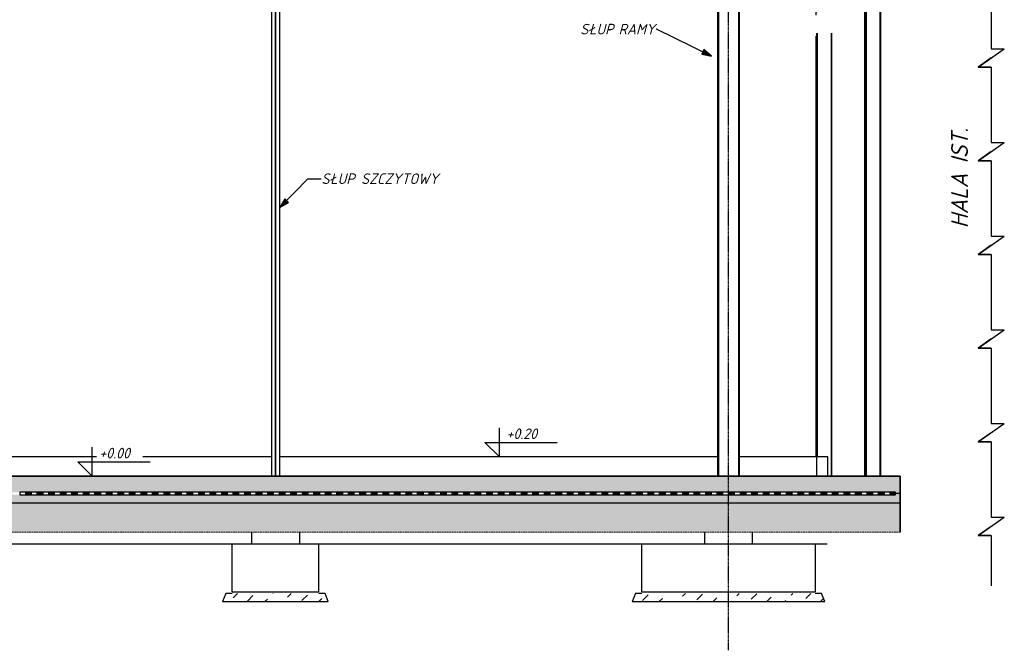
# Model space of a CAD drawing. Header units: millimetres. Extents: x -23034 to 4305, y -2041 to 12509.
# Tile 9 of 10: x -5907 to 4305, y -1805 to 4729. Entities that reach past the tile are written whole.
import ezdxf

# ---------------------------------------------------------------- set-up
doc = ezdxf.new("R2010")
doc.units = ezdxf.units.MM
doc.linetypes.add('Kreska', pattern=[4, 2.5, -1.5])
doc.linetypes.add('Linia osi', pattern=[14, 6, -3, 2, -3])
for name, color, linetype, lineweight in [('A-DETL-GENF', 92, 'Continuous', 25), ('A-FLOR', 192, 'Continuous', 25), ('A-FLOR-MCUT', 51, 'Continuous', 25), ('A-FLOR-OVHD', 1, 'Kreska', 20), ('A-FLOR-PATT', 8, 'Continuous', 35), ('A-WALL', 113, 'Continuous', 25), ('G-ANNO-DIMS', 111, 'Continuous', 20), ('G-ANNO-TEXT', 231, 'Continuous', 20), ('S-COLS', 52, 'Continuous', 25), ('S-FNDN', 32, 'Continuous', 25), ('S-GRID', 1, 'Continuous', 20)]:
    doc.layers.add(name, color=color, linetype=linetype, lineweight=lineweight)
doc.styles.add('GOST Common_I', font='GOST_Common Italic.ttf', dxfattribs={"height": 110})
doc.styles.add('GOST Common_I_1', font='GOST_Common Italic.ttf', dxfattribs={"height": 175})
pattern_1 = [(45, (-3397.42, 5171.7), (-35.921, 149.9703), [80.645, -80.645])]

# ---------------------------------------------------------------- blocks, each defined once
blk = doc.blocks.new('Słup IPE - IPE160-1946322-C')
at = {"layer": 'S-COLS', "lineweight": 20}
for p, q in [((-3257, 0), (-3257, 9363)), ((-3252, 9363), (-3252, 0))]:
    blk.add_line(p, q, dxfattribs=at)
blk = doc.blocks.new('Słup IPE - IPE160-1946388-C')
at = {"layer": 'S-COLS'}
for p, q in [((2856, 6500), (2856, 0)), ((2864, 6500), (2856, 6500)), ((2864, 6500), (2864, 0)), ((2871, 6500), (2864, 6500)), ((2871, 6500), (2871, 0)), ((2876, 6500), (2871, 6500)), ((3003, 6500), (2876, 6500)), ((3013, 6500), (3003, 6500)), ((3015, 6500), (3013, 6500)), ((3015, 6500), (3015, 0)), ((3023, 6500), (3015, 6500)), ((3023, 0), (3023, 6500))]:
    blk.add_line(p, q, dxfattribs=at)
blk = doc.blocks.new('Słup IPE - IPE160-1946387-C')
at = {"layer": 'S-COLS'}
for p, q in [((2350, 7000), (2350, 4778)), ((2357, 7000), (2350, 7000)), ((2357, 7000), (2357, 4808)), ((2365, 7000), (2357, 7000)), ((2365, 7000), (2365, 4838)), ((2370, 7000), (2365, 7000)), ((2497, 7000), (2370, 7000)), ((2507, 7000), (2497, 7000)), ((2509, 7000), (2507, 7000)), ((2509, 7000), (2509, 5408)), ((2517, 7000), (2509, 7000)), ((2517, 5437), (2517, 7000)), ((2350, 4559), (2350, 200)), ((2357, 4590), (2357, 0)), ((2365, 4590), (2365, 200)), ((2509, 4590), (2509, 0)), ((2517, 0), (2517, 4590))]:
    blk.add_line(p, q, dxfattribs=at)
blk = doc.blocks.new('AR Stopa fundam 1 - SF-2-V11-C')
at = {"layer": 'S-FNDN'}
for p, q in [((1195, -580), (1195, -700)), ((1695, -700), (1695, -580)), ((545, -700), (2345, -700)), ((545, -1200), (545, -700)), ((2345, -700), (2345, -1200)), ((545, -1200), (2345, -1200))]:
    blk.add_line(p, q, dxfattribs=at)
blk = doc.blocks.new('AR Stopa fundam 1 - SF-4-1943746-C')
at = {"layer": 'S-FNDN'}
for p, q in [((-13005, -580), (-13005, -700)), ((-12505, -580), (-12505, -700)), ((-13205, -700), (-12305, -700)), ((-13205, -1200), (-13205, -700)), ((-12305, -1200), (-12305, -700)), ((-13205, -1200), (-12305, -1200))]:
    blk.add_line(p, q, dxfattribs=at)
blk = doc.blocks.new('Maskowanie ciągłe - ZigZak-1947365-C')
at = {"layer": 'A-DETL-GENF'}
for p, q in [((4170, 7864), (4170, 7343)), ((4035, 7153), (4305, 7343)), ((4170, 7343), (4305, 7343)), ((4170, 7248), (4035, 7153)), ((4035, 7153), (4170, 7153)), ((4170, 7153), (4035, 7153)), ((4170, 7153), (4170, 6634)), ((4170, 6893), (4170, 6372)), ((4035, 6182), (4305, 6372)), ((4170, 6372), (4305, 6372)), ((4170, 6277), (4035, 6182)), ((4035, 6182), (4170, 6182)), ((4170, 6182), (4035, 6182)), ((4170, 6182), (4170, 5663)), ((4170, 5922), (4170, 5401)), ((4035, 5211), (4305, 5401)), ((4170, 5401), (4305, 5401)), ((4170, 5306), (4035, 5211)), ((4035, 5211), (4170, 5211)), ((4170, 5211), (4035, 5211)), ((4170, 5211), (4170, 4692)), ((4170, 4951), (4170, 4429)), ((4035, 4239), (4305, 4429)), ((4170, 4429), (4305, 4429)), ((4170, 4334), (4035, 4239)), ((4035, 4239), (4170, 4239)), ((4170, 4239), (4035, 4239)), ((4170, 4239), (4170, 3721)), ((4170, 3979), (4170, 3458)), ((4035, 3268), (4305, 3458)), ((4170, 3458), (4305, 3458)), ((4170, 3363), (4035, 3268)), ((4035, 3268), (4170, 3268)), ((4170, 3268), (4035, 3268)), ((4170, 3268), (4170, 2749)), ((4170, 3008), (4170, 2487)), ((4035, 2297), (4305, 2487)), ((4170, 2487), (4305, 2487)), ((4170, 2392), (4035, 2297)), ((4035, 2297), (4170, 2297)), ((4170, 2297), (4035, 2297)), ((4170, 2297), (4170, 1778)), ((4170, 2037), (4170, 1516)), ((4035, 1326), (4305, 1516)), ((4170, 1516), (4305, 1516)), ((4170, 1421), (4035, 1326)), ((4035, 1326), (4170, 1326)), ((4170, 1326), (4035, 1326)), ((4170, 1326), (4170, 807)), ((4170, 1066), (4170, 544)), ((4035, 354), (4305, 544)), ((4170, 544), (4305, 544)), ((4170, 449), (4035, 354)), ((4035, 354), (4170, 354)), ((4170, 354), (4035, 354)), ((4170, 354), (4170, -164)), ((4170, 94), (4170, -427)), ((4035, -617), (4305, -427)), ((4170, -427), (4305, -427)), ((4170, -522), (4035, -617)), ((4035, -617), (4170, -617)), ((4170, -617), (4035, -617)), ((4170, -617), (4170, -1136))]:
    blk.add_line(p, q, dxfattribs=at)
blk = doc.blocks.new('Podbudowa fundamentu - Z odsadzką-V12-C')
at = {"layer": 'A-DETL-GENF', "lineweight": 20}
h = blk.add_hatch(dxfattribs=at)
h.set_pattern_fill('FP_13', color=256, style=0, pattern_type=2)
h.set_pattern_definition(pattern_1)
h.paths.add_polyline_path([(2443, -1300), (2410, -1215), (480, -1215), (446, -1300), (2355, -1300)], flags=0)
at = {"layer": 'A-DETL-GENF'}
for p, q in [((480, -1215), (446, -1300)), ((545, -1215), (480, -1215)), ((2410, -1215), (2345, -1215)), ((2443, -1300), (2410, -1215)), ((446, -1300), (2443, -1300))]:
    blk.add_line(p, q, dxfattribs=at)
blk = doc.blocks.new('Podbudowa fundamentu - Z odsadzką-1949635-C')
at = {"layer": 'A-DETL-GENF', "lineweight": 20}
h = blk.add_hatch(dxfattribs=at)
h.set_pattern_fill('FP_13', color=256, style=0, pattern_type=2)
h.set_pattern_definition(pattern_1)
h.paths.add_polyline_path([(-2804, -1300), (-2706, -1300), (-2739, -1215), (-3769, -1215), (-3803, -1300), (-3704, -1300)], flags=0)
at = {"layer": 'A-DETL-GENF'}
for p, q in [((-3769, -1215), (-3803, -1300)), ((-3704, -1215), (-3769, -1215)), ((-2739, -1215), (-2804, -1215)), ((-2706, -1300), (-2739, -1215)), ((-3803, -1300), (-2706, -1300))]:
    blk.add_line(p, q, dxfattribs=at)
blk = doc.blocks.new('Detal powtarzalny - izolacja 1-1574146-C')
at = {"layer": 'A-DETL-GENF'}
for points in [[(-5788, -193), (-5788, -168), (-5847, -168), (-5847, -193)], [(-5668, -193), (-5668, -168), (-5728, -168), (-5728, -193)], [(-5549, -193), (-5549, -168), (-5608, -168), (-5608, -193)], [(-5489, -193), (-5429, -193), (-5429, -168), (-5489, -168), (-5489, -180)], [(-5369, -193), (-5310, -193), (-5310, -168), (-5369, -168), (-5369, -180)], [(-5250, -193), (-5190, -193), (-5190, -168), (-5250, -168), (-5250, -180)], [(-5130, -193), (-5070, -193), (-5070, -168), (-5130, -168), (-5130, -180)], [(-5010, -193), (-4951, -193), (-4951, -168), (-5010, -168), (-5010, -180)], [(-4891, -193), (-4831, -193), (-4831, -168), (-4891, -168), (-4891, -180)], [(-4771, -193), (-4712, -193), (-4712, -168), (-4771, -168), (-4771, -180)], [(-4652, -193), (-4592, -193), (-4592, -168), (-4652, -168), (-4652, -180)], [(-4473, -193), (-4473, -168), (-4532, -168), (-4532, -193), (-4475, -193)], [(-4353, -193), (-4353, -168), (-4413, -168), (-4413, -193)], [(-4234, -193), (-4234, -168), (-4293, -168), (-4293, -193)], [(-4114, -193), (-4114, -168), (-4174, -168), (-4174, -193)], [(-4054, -193), (-3995, -193), (-3995, -168), (-4054, -168), (-4054, -180)], [(-3935, -193), (-3875, -193), (-3875, -168), (-3935, -168), (-3935, -180)], [(-3815, -193), (-3756, -193), (-3756, -168), (-3815, -168), (-3815, -180)], [(-3696, -193), (-3636, -193), (-3636, -168), (-3696, -168), (-3696, -180)], [(-3576, -193), (-3517, -193), (-3517, -168), (-3576, -168), (-3576, -180)], [(-3457, -193), (-3397, -193), (-3397, -168), (-3457, -168), (-3457, -180)], [(-3337, -193), (-3277, -193), (-3277, -168), (-3337, -168), (-3337, -180)], [(-3217, -193), (-3158, -193), (-3158, -168), (-3217, -168), (-3217, -180)], [(-3098, -193), (-3038, -193), (-3038, -168), (-3098, -168), (-3098, -180)], [(-2978, -193), (-2919, -193), (-2919, -168), (-2978, -168), (-2978, -180)], [(-2799, -193), (-2799, -168), (-2859, -168), (-2859, -193)], [(-2680, -193), (-2680, -168), (-2739, -168), (-2739, -193)], [(-2560, -193), (-2560, -168), (-2620, -168), (-2620, -193)], [(-2500, -193), (-2441, -193), (-2441, -168), (-2500, -168), (-2500, -180)], [(-2381, -193), (-2321, -193), (-2321, -168), (-2381, -168), (-2381, -180)], [(-2261, -193), (-2202, -193), (-2202, -168), (-2261, -168), (-2261, -180)], [(-2142, -193), (-2082, -193), (-2082, -168), (-2142, -168), (-2142, -180)], [(-2022, -193), (-1963, -193), (-1963, -168), (-2022, -168), (-2022, -180)], [(-1903, -193), (-1843, -193), (-1843, -168), (-1903, -168), (-1903, -180)], [(-1783, -193), (-1723, -193), (-1723, -168), (-1783, -168), (-1783, -180)], [(-1663, -193), (-1604, -193), (-1604, -168), (-1663, -168), (-1663, -180)], [(-1544, -193), (-1484, -193), (-1484, -168), (-1544, -168), (-1544, -180)], [(-1365, -193), (-1365, -168), (-1424, -168), (-1424, -193)], [(-1245, -193), (-1245, -168), (-1305, -168), (-1305, -193)], [(-1126, -193), (-1126, -168), (-1185, -168), (-1185, -193)], [(-1066, -193), (-1006, -193), (-1006, -168), (-1066, -168), (-1066, -180)], [(-946, -193), (-887, -193), (-887, -168), (-946, -168), (-946, -180)], [(-827, -193), (-767, -193), (-767, -168), (-827, -168), (-827, -180)], [(-707, -193), (-648, -193), (-648, -168), (-707, -168), (-707, -180)], [(-588, -193), (-528, -193), (-528, -168), (-588, -168), (-588, -180)], [(-468, -193), (-409, -193), (-409, -168), (-468, -168), (-468, -180)], [(-349, -193), (-289, -193), (-289, -168), (-349, -168), (-349, -180)], [(-229, -193), (-170, -193), (-170, -168), (-229, -168), (-229, -180)], [(-50, -193), (-50, -168), (-110, -168), (-110, -193), (-80, -193)], [(70, -193), (70, -168), (10, -168), (10, -193)], [(189, -193), (189, -168), (130, -168), (130, -193)], [(309, -193), (309, -168), (249, -168), (249, -193)], [(369, -193), (428, -193), (428, -168), (369, -168), (369, -180)], [(488, -193), (548, -193), (548, -168), (488, -168), (488, -180)], [(608, -193), (667, -193), (667, -168), (608, -168), (608, -180)], [(727, -193), (787, -193), (787, -168), (727, -168), (727, -180)], [(847, -193), (906, -193), (906, -168), (847, -168), (847, -180)], [(966, -193), (1026, -193), (1026, -168), (966, -168), (966, -180)], [(1086, -193), (1145, -193), (1145, -168), (1086, -168), (1086, -180)], [(1205, -193), (1265, -193), (1265, -168), (1205, -168), (1205, -180)], [(1384, -193), (1384, -168), (1325, -168), (1325, -193), (1384, -193)], [(1504, -193), (1504, -168), (1444, -168), (1444, -193)], [(1623, -193), (1623, -168), (1564, -168), (1564, -193)], [(1743, -193), (1743, -168), (1683, -168), (1683, -193)], [(1803, -193), (1863, -193), (1863, -168), (1803, -168), (1803, -180)], [(1923, -193), (1982, -193), (1982, -168), (1923, -168), (1923, -180)], [(2042, -193), (2102, -193), (2102, -168), (2042, -168), (2042, -180)], [(2221, -193), (2221, -168), (2162, -168), (2162, -193)], [(2341, -193), (2341, -168), (2281, -168), (2281, -193)], [(2401, -193), (2460, -193), (2460, -168), (2401, -168), (2401, -180)], [(2580, -193), (2580, -168), (2520, -168), (2520, -193)], [(2699, -193), (2699, -168), (2640, -168), (2640, -193)], [(2759, -193), (2819, -193), (2819, -168), (2759, -168), (2759, -180)], [(2938, -193), (2938, -168), (2879, -168), (2879, -193)], [(2998, -193), (3058, -193), (3058, -168), (2998, -168), (2998, -180)], [(3118, -193), (3178, -193), (3178, -168), (3118, -168), (3118, -180)]]:
    blk.add_hatch(color=256, dxfattribs=at).paths.add_polyline_path(points, flags=0)
for p, q in [((-5847, -168), (-5907, -168)), ((-5907, -168), (-5907, -193)), ((-5907, -193), (-5847, -193)), ((-5847, -168), (-5847, -193)), ((-5788, -168), (-5847, -168)), ((-5847, -193), (-5788, -193)), ((-5728, -168), (-5788, -168)), ((-5788, -168), (-5788, -193)), ((-5788, -193), (-5728, -193)), ((-5728, -168), (-5728, -193)), ((-5668, -168), (-5728, -168)), ((-5728, -193), (-5668, -193)), ((-5608, -168), (-5668, -168)), ((-5668, -168), (-5668, -193)), ((-5668, -193), (-5608, -193)), ((-5608, -168), (-5608, -193)), ((-5549, -168), (-5608, -168)), ((-5608, -193), (-5549, -193)), ((-5489, -168), (-5549, -168)), ((-5549, -168), (-5549, -193)), ((-5549, -193), (-5489, -193)), ((-5489, -168), (-5489, -193)), ((-5429, -168), (-5489, -168)), ((-5489, -193), (-5429, -193)), ((-5369, -168), (-5429, -168)), ((-5429, -168), (-5429, -193)), ((-5429, -193), (-5369, -193)), ((-5369, -168), (-5369, -193)), ((-5310, -168), (-5369, -168)), ((-5369, -193), (-5310, -193)), ((-5250, -168), (-5310, -168)), ((-5310, -168), (-5310, -193)), ((-5310, -193), (-5250, -193)), ((-5250, -168), (-5250, -193)), ((-5190, -168), (-5250, -168)), ((-5250, -193), (-5190, -193)), ((-5130, -168), (-5190, -168)), ((-5190, -168), (-5190, -193)), ((-5190, -193), (-5130, -193)), ((-5130, -168), (-5130, -193)), ((-5070, -168), (-5130, -168)), ((-5130, -193), (-5070, -193)), ((-5010, -168), (-5070, -168)), ((-5070, -168), (-5070, -193)), ((-5070, -193), (-5010, -193)), ((-5010, -168), (-5010, -193)), ((-4951, -168), (-5010, -168)), ((-5010, -193), (-4951, -193)), ((-4891, -168), (-4951, -168)), ((-4951, -168), (-4951, -193)), ((-4951, -193), (-4891, -193)), ((-4891, -168), (-4891, -193)), ((-4831, -168), (-4891, -168)), ((-4891, -193), (-4831, -193)), ((-4771, -168), (-4831, -168)), ((-4831, -168), (-4831, -193)), ((-4831, -193), (-4771, -193)), ((-4771, -168), (-4771, -193)), ((-4712, -168), (-4771, -168)), ((-4771, -193), (-4712, -193)), ((-4652, -168), (-4712, -168)), ((-4712, -168), (-4712, -193)), ((-4712, -193), (-4652, -193)), ((-4652, -168), (-4652, -193)), ((-4592, -168), (-4652, -168)), ((-4652, -193), (-4592, -193)), ((-4532, -168), (-4592, -168)), ((-4592, -168), (-4592, -193)), ((-4592, -193), (-4532, -193)), ((-4532, -168), (-4532, -193)), ((-4473, -168), (-4532, -168)), ((-4532, -193), (-4473, -193)), ((-4413, -168), (-4473, -168)), ((-4473, -168), (-4473, -193)), ((-4473, -193), (-4413, -193)), ((-4413, -168), (-4413, -193)), ((-4353, -168), (-4413, -168)), ((-4413, -193), (-4353, -193)), ((-4293, -168), (-4353, -168)), ((-4353, -168), (-4353, -193)), ((-4353, -193), (-4293, -193)), ((-4293, -168), (-4293, -193)), ((-4234, -168), (-4293, -168)), ((-4293, -193), (-4234, -193)), ((-4174, -168), (-4234, -168)), ((-4234, -168), (-4234, -193)), ((-4234, -193), (-4174, -193)), ((-4174, -168), (-4174, -193)), ((-4114, -168), (-4174, -168)), ((-4174, -193), (-4114, -193)), ((-4054, -168), (-4114, -168)), ((-4114, -168), (-4114, -193)), ((-4114, -193), (-4054, -193)), ((-4054, -168), (-4054, -193)), ((-3995, -168), (-4054, -168)), ((-4054, -193), (-3995, -193)), ((-3935, -168), (-3995, -168)), ((-3995, -168), (-3995, -193)), ((-3995, -193), (-3935, -193)), ((-3935, -168), (-3935, -193)), ((-3875, -168), (-3935, -168)), ((-3935, -193), (-3875, -193)), ((-3815, -168), (-3875, -168)), ((-3875, -168), (-3875, -193)), ((-3875, -193), (-3815, -193)), ((-3815, -168), (-3815, -193)), ((-3756, -168), (-3815, -168)), ((-3815, -193), (-3756, -193)), ((-3696, -168), (-3756, -168)), ((-3756, -168), (-3756, -193)), ((-3756, -193), (-3696, -193)), ((-3696, -168), (-3696, -193)), ((-3636, -168), (-3696, -168)), ((-3696, -193), (-3636, -193)), ((-3576, -168), (-3636, -168)), ((-3636, -168), (-3636, -193)), ((-3636, -193), (-3576, -193)), ((-3576, -168), (-3576, -193)), ((-3517, -168), (-3576, -168)), ((-3576, -193), (-3517, -193)), ((-3457, -168), (-3517, -168)), ((-3517, -168), (-3517, -193)), ((-3517, -193), (-3457, -193)), ((-3457, -168), (-3457, -193)), ((-3397, -168), (-3457, -168)), ((-3457, -193), (-3397, -193)), ((-3337, -168), (-3397, -168)), ((-3397, -168), (-3397, -193)), ((-3397, -193), (-3337, -193)), ((-3337, -168), (-3337, -193)), ((-3277, -168), (-3337, -168)), ((-3337, -193), (-3277, -193)), ((-3217, -168), (-3277, -168)), ((-3277, -168), (-3277, -193)), ((-3277, -193), (-3217, -193)), ((-3217, -168), (-3217, -193)), ((-3158, -168), (-3217, -168)), ((-3217, -193), (-3158, -193)), ((-3098, -168), (-3158, -168)), ((-3158, -168), (-3158, -193)), ((-3158, -193), (-3098, -193)), ((-3098, -168), (-3098, -193)), ((-3038, -168), (-3098, -168)), ((-3098, -193), (-3038, -193)), ((-2978, -168), (-3038, -168)), ((-3038, -168), (-3038, -193)), ((-3038, -193), (-2978, -193)), ((-2978, -168), (-2978, -193)), ((-2919, -168), (-2978, -168)), ((-2978, -193), (-2919, -193)), ((-2859, -168), (-2919, -168)), ((-2919, -168), (-2919, -193)), ((-2919, -193), (-2859, -193)), ((-2859, -168), (-2859, -193)), ((-2799, -168), (-2859, -168)), ((-2859, -193), (-2799, -193)), ((-2739, -168), (-2799, -168)), ((-2799, -168), (-2799, -193)), ((-2799, -193), (-2739, -193)), ((-2739, -168), (-2739, -193)), ((-2680, -168), (-2739, -168)), ((-2739, -193), (-2680, -193)), ((-2620, -168), (-2680, -168)), ((-2680, -168), (-2680, -193)), ((-2680, -193), (-2620, -193)), ((-2620, -168), (-2620, -193)), ((-2560, -168), (-2620, -168)), ((-2620, -193), (-2560, -193)), ((-2500, -168), (-2560, -168)), ((-2560, -168), (-2560, -193)), ((-2560, -193), (-2500, -193)), ((-2500, -168), (-2500, -193)), ((-2441, -168), (-2500, -168)), ((-2500, -193), (-2441, -193)), ((-2381, -168), (-2441, -168)), ((-2441, -168), (-2441, -193)), ((-2441, -193), (-2381, -193)), ((-2381, -168), (-2381, -193)), ((-2321, -168), (-2381, -168)), ((-2381, -193), (-2321, -193)), ((-2261, -168), (-2321, -168)), ((-2321, -168), (-2321, -193)), ((-2321, -193), (-2261, -193)), ((-2261, -168), (-2261, -193)), ((-2202, -168), (-2261, -168)), ((-2261, -193), (-2202, -193)), ((-2142, -168), (-2202, -168)), ((-2202, -168), (-2202, -193)), ((-2202, -193), (-2142, -193)), ((-2142, -168), (-2142, -193)), ((-2082, -168), (-2142, -168)), ((-2142, -193), (-2082, -193)), ((-2022, -168), (-2082, -168)), ((-2082, -168), (-2082, -193)), ((-2082, -193), (-2022, -193)), ((-2022, -168), (-2022, -193)), ((-1963, -168), (-2022, -168)), ((-2022, -193), (-1963, -193)), ((-1903, -168), (-1963, -168)), ((-1963, -168), (-1963, -193)), ((-1963, -193), (-1903, -193)), ((-1903, -168), (-1903, -193)), ((-1843, -168), (-1903, -168)), ((-1903, -193), (-1843, -193)), ((-1783, -168), (-1843, -168)), ((-1843, -168), (-1843, -193)), ((-1843, -193), (-1783, -193)), ((-1783, -168), (-1783, -193)), ((-1723, -168), (-1783, -168)), ((-1783, -193), (-1723, -193)), ((-1663, -168), (-1723, -168)), ((-1723, -168), (-1723, -193)), ((-1723, -193), (-1663, -193)), ((-1663, -168), (-1663, -193)), ((-1604, -168), (-1663, -168)), ((-1663, -193), (-1604, -193)), ((-1544, -168), (-1604, -168)), ((-1604, -168), (-1604, -193)), ((-1604, -193), (-1544, -193)), ((-1544, -168), (-1544, -193)), ((-1484, -168), (-1544, -168)), ((-1544, -193), (-1484, -193)), ((-1424, -168), (-1484, -168)), ((-1484, -168), (-1484, -193)), ((-1484, -193), (-1424, -193)), ((-1424, -168), (-1424, -193)), ((-1365, -168), (-1424, -168)), ((-1424, -193), (-1365, -193)), ((-1305, -168), (-1365, -168)), ((-1365, -168), (-1365, -193)), ((-1365, -193), (-1305, -193)), ((-1305, -168), (-1305, -193)), ((-1245, -168), (-1305, -168)), ((-1305, -193), (-1245, -193)), ((-1185, -168), (-1245, -168)), ((-1245, -168), (-1245, -193)), ((-1245, -193), (-1185, -193)), ((-1185, -168), (-1185, -193)), ((-1126, -168), (-1185, -168)), ((-1185, -193), (-1126, -193)), ((-1066, -168), (-1126, -168)), ((-1126, -168), (-1126, -193)), ((-1126, -193), (-1066, -193)), ((-1066, -168), (-1066, -193)), ((-1006, -168), (-1066, -168)), ((-1066, -193), (-1006, -193)), ((-946, -168), (-1006, -168)), ((-1006, -168), (-1006, -193)), ((-1006, -193), (-946, -193)), ((-946, -168), (-946, -193)), ((-887, -168), (-946, -168)), ((-946, -193), (-887, -193)), ((-827, -168), (-887, -168)), ((-887, -168), (-887, -193)), ((-887, -193), (-827, -193)), ((-827, -168), (-827, -193)), ((-767, -168), (-827, -168)), ((-827, -193), (-767, -193)), ((-707, -168), (-767, -168)), ((-767, -168), (-767, -193)), ((-767, -193), (-707, -193)), ((-707, -168), (-707, -193)), ((-648, -168), (-707, -168)), ((-707, -193), (-648, -193)), ((-588, -168), (-648, -168)), ((-648, -168), (-648, -193)), ((-648, -193), (-588, -193)), ((-588, -168), (-588, -193)), ((-528, -168), (-588, -168)), ((-588, -193), (-528, -193)), ((-468, -168), (-528, -168)), ((-528, -168), (-528, -193)), ((-528, -193), (-468, -193)), ((-468, -168), (-468, -193)), ((-409, -168), (-468, -168)), ((-468, -193), (-409, -193)), ((-349, -168), (-409, -168)), ((-409, -168), (-409, -193)), ((-409, -193), (-349, -193)), ((-349, -168), (-349, -193)), ((-289, -168), (-349, -168)), ((-349, -193), (-289, -193)), ((-229, -168), (-289, -168)), ((-289, -168), (-289, -193)), ((-289, -193), (-229, -193)), ((-229, -168), (-229, -193)), ((-170, -168), (-229, -168)), ((-229, -193), (-170, -193)), ((-110, -168), (-170, -168)), ((-170, -168), (-170, -193)), ((-170, -193), (-110, -193)), ((-110, -168), (-110, -193)), ((-50, -168), (-110, -168)), ((-110, -193), (-50, -193)), ((10, -168), (-50, -168)), ((-50, -168), (-50, -193)), ((-50, -193), (10, -193)), ((10, -168), (10, -193)), ((70, -168), (10, -168)), ((10, -193), (70, -193)), ((130, -168), (70, -168)), ((70, -168), (70, -193)), ((70, -193), (130, -193)), ((130, -168), (130, -193)), ((189, -168), (130, -168)), ((130, -193), (189, -193)), ((249, -168), (189, -168)), ((189, -168), (189, -193)), ((189, -193), (249, -193)), ((249, -168), (249, -193)), ((309, -168), (249, -168)), ((249, -193), (309, -193)), ((369, -168), (309, -168)), ((309, -168), (309, -193)), ((309, -193), (369, -193)), ((369, -168), (369, -193)), ((428, -168), (369, -168)), ((369, -193), (428, -193)), ((488, -168), (428, -168)), ((428, -168), (428, -193)), ((428, -193), (488, -193)), ((488, -168), (488, -193)), ((548, -168), (488, -168)), ((488, -193), (548, -193)), ((608, -168), (548, -168)), ((548, -168), (548, -193)), ((548, -193), (608, -193)), ((608, -168), (608, -193)), ((667, -168), (608, -168)), ((608, -193), (667, -193)), ((727, -168), (667, -168)), ((667, -168), (667, -193)), ((667, -193), (727, -193)), ((727, -168), (727, -193)), ((787, -168), (727, -168)), ((727, -193), (787, -193)), ((847, -168), (787, -168)), ((787, -168), (787, -193)), ((787, -193), (847, -193)), ((847, -168), (847, -193)), ((906, -168), (847, -168)), ((847, -193), (906, -193)), ((966, -168), (906, -168)), ((906, -168), (906, -193)), ((906, -193), (966, -193)), ((966, -168), (966, -193)), ((1026, -168), (966, -168)), ((966, -193), (1026, -193)), ((1086, -168), (1026, -168)), ((1026, -168), (1026, -193)), ((1026, -193), (1086, -193)), ((1086, -168), (1086, -193)), ((1145, -168), (1086, -168)), ((1086, -193), (1145, -193)), ((1205, -168), (1145, -168)), ((1145, -168), (1145, -193)), ((1145, -193), (1205, -193)), ((1205, -168), (1205, -193)), ((1265, -168), (1205, -168)), ((1205, -193), (1265, -193)), ((1325, -168), (1265, -168)), ((1265, -168), (1265, -193)), ((1265, -193), (1325, -193)), ((1325, -168), (1325, -193)), ((1384, -168), (1325, -168)), ((1325, -193), (1384, -193)), ((1444, -168), (1384, -168)), ((1384, -168), (1384, -193)), ((1384, -193), (1444, -193)), ((1444, -168), (1444, -193)), ((1504, -168), (1444, -168)), ((1444, -193), (1504, -193)), ((1564, -168), (1504, -168)), ((1504, -168), (1504, -193)), ((1504, -193), (1564, -193)), ((1564, -168), (1564, -193)), ((1623, -168), (1564, -168)), ((1564, -193), (1623, -193)), ((1683, -168), (1623, -168)), ((1623, -168), (1623, -193)), ((1623, -193), (1683, -193)), ((1683, -168), (1683, -193)), ((1743, -168), (1683, -168)), ((1683, -193), (1743, -193)), ((1803, -168), (1743, -168)), ((1743, -168), (1743, -193)), ((1743, -193), (1803, -193)), ((1803, -168), (1803, -193)), ((1863, -168), (1803, -168)), ((1803, -193), (1863, -193)), ((1923, -168), (1863, -168)), ((1863, -168), (1863, -193)), ((1863, -193), (1923, -193)), ((1923, -168), (1923, -193)), ((1982, -168), (1923, -168)), ((1923, -193), (1982, -193)), ((2042, -168), (1982, -168)), ((1982, -168), (1982, -193)), ((1982, -193), (2042, -193)), ((2042, -168), (2042, -193)), ((2102, -168), (2042, -168)), ((2042, -193), (2102, -193)), ((2162, -168), (2102, -168)), ((2102, -168), (2102, -193)), ((2102, -193), (2162, -193)), ((2162, -168), (2162, -193)), ((2221, -168), (2162, -168)), ((2162, -193), (2221, -193)), ((2281, -168), (2221, -168)), ((2221, -168), (2221, -193)), ((2221, -193), (2281, -193)), ((2281, -168), (2281, -193)), ((2341, -168), (2281, -168)), ((2281, -193), (2341, -193)), ((2401, -168), (2341, -168)), ((2341, -168), (2341, -193)), ((2341, -193), (2401, -193)), ((2401, -168), (2401, -193)), ((2460, -168), (2401, -168)), ((2401, -193), (2460, -193)), ((2520, -168), (2460, -168)), ((2460, -168), (2460, -193)), ((2460, -193), (2520, -193)), ((2520, -168), (2520, -193)), ((2580, -168), (2520, -168)), ((2520, -193), (2580, -193)), ((2640, -168), (2580, -168)), ((2580, -168), (2580, -193)), ((2580, -193), (2640, -193)), ((2640, -168), (2640, -193)), ((2699, -168), (2640, -168)), ((2640, -193), (2699, -193)), ((2759, -168), (2699, -168)), ((2699, -168), (2699, -193)), ((2699, -193), (2759, -193)), ((2759, -168), (2759, -193)), ((2819, -168), (2759, -168)), ((2759, -193), (2819, -193)), ((2879, -168), (2819, -168)), ((2819, -168), (2819, -193)), ((2819, -193), (2879, -193)), ((2879, -168), (2879, -193)), ((2938, -168), (2879, -168)), ((2879, -193), (2938, -193)), ((2998, -168), (2938, -168)), ((2938, -168), (2938, -193)), ((2938, -193), (2998, -193)), ((2998, -168), (2998, -193)), ((3058, -168), (2998, -168)), ((2998, -193), (3058, -193)), ((3118, -168), (3058, -168)), ((3058, -168), (3058, -193)), ((3058, -193), (3118, -193)), ((3118, -168), (3118, -193)), ((3178, -168), (3118, -168)), ((3118, -193), (3178, -193)), ((3178, -193), (3178, -168))]:
    blk.add_line(p, q, dxfattribs=at)
at = {"layer": 'A-DETL-GENF', "lineweight": 20}
for p, q in [((-5788, -168), (-5907, -168)), ((-5907, -193), (-5907, -168)), ((-5788, -193), (-5907, -193)), ((-5668, -168), (-5788, -168)), ((-5788, -193), (-5788, -168)), ((-5668, -193), (-5788, -193)), ((-5549, -168), (-5668, -168)), ((-5668, -193), (-5668, -168)), ((-5549, -193), (-5668, -193)), ((-5429, -168), (-5549, -168)), ((-5549, -193), (-5549, -168)), ((-5429, -193), (-5549, -193)), ((-5310, -168), (-5429, -168)), ((-5429, -193), (-5429, -168)), ((-5310, -193), (-5429, -193)), ((-5190, -168), (-5310, -168)), ((-5310, -193), (-5310, -168)), ((-5190, -193), (-5310, -193)), ((-5070, -168), (-5190, -168)), ((-5190, -193), (-5190, -168)), ((-5070, -193), (-5190, -193)), ((-4951, -168), (-5070, -168)), ((-5070, -193), (-5070, -168)), ((-4951, -193), (-5070, -193)), ((-4831, -168), (-4951, -168)), ((-4951, -193), (-4951, -168)), ((-4831, -193), (-4951, -193)), ((-4712, -168), (-4831, -168)), ((-4831, -193), (-4831, -168)), ((-4712, -193), (-4831, -193)), ((-4592, -168), (-4712, -168)), ((-4712, -193), (-4712, -168)), ((-4592, -193), (-4712, -193)), ((-4473, -168), (-4592, -168)), ((-4592, -193), (-4592, -168)), ((-4473, -193), (-4592, -193)), ((-4353, -168), (-4473, -168)), ((-4473, -193), (-4473, -168)), ((-4353, -193), (-4473, -193)), ((-4234, -168), (-4353, -168)), ((-4353, -193), (-4353, -168)), ((-4234, -193), (-4353, -193)), ((-4114, -168), (-4234, -168)), ((-4234, -193), (-4234, -168)), ((-4114, -193), (-4234, -193)), ((-3995, -168), (-4114, -168)), ((-4114, -193), (-4114, -168)), ((-3995, -193), (-4114, -193)), ((-3875, -168), (-3995, -168)), ((-3995, -193), (-3995, -168)), ((-3875, -193), (-3995, -193)), ((-3756, -168), (-3875, -168)), ((-3875, -193), (-3875, -168)), ((-3756, -193), (-3875, -193)), ((-3636, -168), (-3756, -168)), ((-3756, -193), (-3756, -168)), ((-3636, -193), (-3756, -193)), ((-3517, -168), (-3636, -168)), ((-3636, -193), (-3636, -168)), ((-3517, -193), (-3636, -193)), ((-3397, -168), (-3517, -168)), ((-3517, -193), (-3517, -168)), ((-3397, -193), (-3517, -193)), ((-3277, -168), (-3397, -168)), ((-3397, -193), (-3397, -168)), ((-3277, -193), (-3397, -193)), ((-3158, -168), (-3277, -168)), ((-3277, -193), (-3277, -168)), ((-3158, -193), (-3277, -193)), ((-3038, -168), (-3158, -168)), ((-3158, -193), (-3158, -168)), ((-3038, -193), (-3158, -193)), ((-2919, -168), (-3038, -168)), ((-3038, -193), (-3038, -168)), ((-2919, -193), (-3038, -193)), ((-2799, -168), (-2919, -168)), ((-2919, -193), (-2919, -168)), ((-2799, -193), (-2919, -193)), ((-2680, -168), (-2799, -168)), ((-2799, -193), (-2799, -168)), ((-2680, -193), (-2799, -193)), ((-2560, -168), (-2680, -168)), ((-2680, -193), (-2680, -168)), ((-2560, -193), (-2680, -193)), ((-2441, -168), (-2560, -168)), ((-2560, -193), (-2560, -168)), ((-2441, -193), (-2560, -193)), ((-2321, -168), (-2441, -168)), ((-2441, -193), (-2441, -168)), ((-2321, -193), (-2441, -193)), ((-2202, -168), (-2321, -168)), ((-2321, -193), (-2321, -168)), ((-2202, -193), (-2321, -193)), ((-2082, -168), (-2202, -168)), ((-2202, -193), (-2202, -168)), ((-2082, -193), (-2202, -193)), ((-1963, -168), (-2082, -168)), ((-2082, -193), (-2082, -168)), ((-1963, -193), (-2082, -193)), ((-1843, -168), (-1963, -168)), ((-1963, -193), (-1963, -168)), ((-1843, -193), (-1963, -193)), ((-1723, -168), (-1843, -168)), ((-1843, -193), (-1843, -168)), ((-1723, -193), (-1843, -193)), ((-1604, -168), (-1723, -168)), ((-1723, -193), (-1723, -168)), ((-1604, -193), (-1723, -193)), ((-1484, -168), (-1604, -168)), ((-1604, -193), (-1604, -168)), ((-1484, -193), (-1604, -193)), ((-1365, -168), (-1484, -168)), ((-1484, -193), (-1484, -168)), ((-1365, -193), (-1484, -193)), ((-1245, -168), (-1365, -168)), ((-1365, -193), (-1365, -168)), ((-1245, -193), (-1365, -193)), ((-1126, -168), (-1245, -168)), ((-1245, -193), (-1245, -168)), ((-1126, -193), (-1245, -193)), ((-1006, -168), (-1126, -168)), ((-1126, -193), (-1126, -168)), ((-1006, -193), (-1126, -193)), ((-887, -168), (-1006, -168)), ((-1006, -193), (-1006, -168)), ((-887, -193), (-1006, -193)), ((-767, -168), (-887, -168)), ((-887, -193), (-887, -168)), ((-767, -193), (-887, -193)), ((-648, -168), (-767, -168)), ((-767, -193), (-767, -168)), ((-648, -193), (-767, -193)), ((-528, -168), (-648, -168)), ((-648, -193), (-648, -168)), ((-528, -193), (-648, -193)), ((-409, -168), (-528, -168)), ((-528, -193), (-528, -168)), ((-409, -193), (-528, -193)), ((-289, -168), (-409, -168)), ((-409, -193), (-409, -168)), ((-289, -193), (-409, -193)), ((-170, -168), (-289, -168)), ((-289, -193), (-289, -168)), ((-170, -193), (-289, -193)), ((-50, -168), (-170, -168)), ((-170, -193), (-170, -168)), ((-50, -193), (-170, -193)), ((70, -168), (-50, -168)), ((-50, -193), (-50, -168)), ((70, -193), (-50, -193)), ((189, -168), (70, -168)), ((70, -193), (70, -168)), ((189, -193), (70, -193)), ((309, -168), (189, -168)), ((189, -193), (189, -168)), ((309, -193), (189, -193)), ((428, -168), (309, -168)), ((309, -193), (309, -168)), ((428, -193), (309, -193)), ((548, -168), (428, -168)), ((428, -193), (428, -168)), ((548, -193), (428, -193)), ((667, -168), (548, -168)), ((548, -193), (548, -168)), ((667, -193), (548, -193)), ((787, -168), (667, -168)), ((667, -193), (667, -168)), ((787, -193), (667, -193)), ((906, -168), (787, -168)), ((787, -193), (787, -168)), ((906, -193), (787, -193)), ((1026, -168), (906, -168)), ((906, -193), (906, -168)), ((1026, -193), (906, -193)), ((1145, -168), (1026, -168)), ((1026, -193), (1026, -168)), ((1145, -193), (1026, -193)), ((1265, -168), (1145, -168)), ((1145, -193), (1145, -168)), ((1265, -193), (1145, -193)), ((1384, -168), (1265, -168)), ((1265, -193), (1265, -168)), ((1384, -193), (1265, -193)), ((1504, -168), (1384, -168)), ((1384, -193), (1384, -168)), ((1504, -193), (1384, -193)), ((1623, -168), (1504, -168)), ((1504, -193), (1504, -168)), ((1623, -193), (1504, -193)), ((1743, -168), (1623, -168)), ((1623, -193), (1623, -168)), ((1743, -193), (1623, -193)), ((1863, -168), (1743, -168)), ((1743, -193), (1743, -168)), ((1863, -193), (1743, -193)), ((1982, -168), (1863, -168)), ((1863, -193), (1863, -168)), ((1982, -193), (1863, -193)), ((2102, -168), (1982, -168)), ((1982, -193), (1982, -168)), ((2102, -193), (1982, -193)), ((2221, -168), (2102, -168)), ((2102, -193), (2102, -168)), ((2221, -193), (2102, -193)), ((2341, -168), (2221, -168)), ((2221, -193), (2221, -168)), ((2341, -193), (2221, -193)), ((2460, -168), (2341, -168)), ((2341, -193), (2341, -168)), ((2460, -193), (2341, -193)), ((2580, -168), (2460, -168)), ((2460, -193), (2460, -168)), ((2580, -193), (2460, -193)), ((2699, -168), (2580, -168)), ((2580, -193), (2580, -168)), ((2699, -193), (2580, -193)), ((2819, -168), (2699, -168)), ((2699, -193), (2699, -168)), ((2819, -193), (2699, -193)), ((2938, -168), (2819, -168)), ((2819, -193), (2819, -168)), ((2938, -193), (2819, -193)), ((3058, -168), (2938, -168)), ((2938, -193), (2938, -168)), ((3058, -193), (2938, -193)), ((3178, -168), (3058, -168)), ((3058, -193), (3058, -168)), ((3178, -193), (3058, -193))]:
    blk.add_line(p, q, dxfattribs=at)
blk = doc.blocks.new('Rzędne punktów - Etyk_Wymiar punktowy_Rzedna - Wnętrze-1052920-C')
at = {"layer": 'G-ANNO-DIMS', "lineweight": 25}
for p, q in [((-19627, 10453), (-19627, 10753)), ((-19477, 10603), (-20227, 10603)), ((-19627, 10453), (-19477, 10603))]:
    blk.add_line(p, q, dxfattribs=at)

msp = doc.modelspace()

# ---------------------------------------------------------------- hatches: boundary and pattern name
at = {"layer": 'A-FLOR-PATT', "lineweight": 20}
h = msp.add_hatch(dxfattribs=at)
h.set_pattern_fill('FP_13', color=256, style=0, pattern_type=2)
h.set_pattern_definition(pattern_1)
h.paths.add_polyline_path([(-17514.6, -180), (-17514.6, 0), (-17535.2, 0), (-17535.2, -180)], flags=0)
h.paths.add_polyline_path([(3177.9, -180), (3224.2, -180), (3224.2, 0), (-17489.6, 0), (-17489.6, -167.6), (3177.9, -167.6)], flags=0)
h = msp.add_hatch(dxfattribs=at)
h.set_pattern_fill('FP_13', color=256, style=0, pattern_type=2)
h.set_pattern_definition(pattern_1)
h.paths.add_polyline_path([(-17535.2, -280), (-17514.6, -280), (-17514.6, -180), (-17535.2, -180), (-17535.2, -266.9)], flags=0)
h.paths.add_polyline_path([(1384.3, -280), (3224.2, -280), (3224.2, -180), (3177.9, -180), (3177.9, -192.6), (-17489.6, -192.6), (-17489.6, -280), (-1545.2, -280)], flags=0)
h = msp.add_hatch(dxfattribs=at)
h.set_pattern_fill('FP_12', color=256, style=0, pattern_type=2)
h.set_pattern_definition([(50, (-3397.42, 5171.7), (91.09195, -7.96922), [9.525, -104.775]), (355, (-3397.42, 5171.7), (-17.6212, 95.5283), [7.62, -83.82]), (100.451, (-3389.83, 5171.04), (73.47134, 87.55785), [8.095, -89.045]), (46.184, (-3397.42, 5197.1), (135.5398, -21.0213), [14.288, -157.163]), (96.636, (-3386.12, 5195.35), (118.7017, 123.7142), [12.143, -133.568]), (351.184, (-3397.42, 5197.1), (118.7029, 123.713), [11.43, -125.73]), (21, (-3384.72, 5190.75), (75.80726, -51.1323), [9.525, -104.775]), (326, (-3384.72, 5190.75), (30.9012, 92.09387), [7.62, -83.82]), (71.451, (-3378.4, 5186.49), (106.70837, 40.9602), [8.095, -89.045]), (37.5, (-3397.418, 5171.7), (1.54416, 42.27754), [1.676, -81.128, 1.676, -83.414, -84.137]), (37.5, (-3397.418, 5171.7), (1.54416, 42.27754), [-167.894, 1.676, -82.461]), (7.5, (-3397.42, 5171.7), (33.40972, 50.09037), [1.676, -46.838, 1.676, -79.223, -32.068]), (7.5, (-3397.42, 5171.7), (33.40972, 50.09037), [-129.413, 1.676, -30.391]), (327.5, (-3425.74, 5171.7), (67.79551, -2.864035), [1.676, -30.074, 1.676, -97.384, -131.445]), (327.5, (-3425.74, 5171.7), (67.79551, -2.864035), [-130.81, 1.676, -129.769]), (317.5, (-3438.44, 5171.7), (74.06478, 12.71375), [1.676, -39.599, 1.676, -64.11, -93.345]), (317.5, (-3438.44, 5171.7), (74.06478, 12.71375), [-107.061, 1.676, -91.669])])
h.paths.add_polyline_path([(1384.3, -580), (3224.2, -580), (3224.2, -280), (-17489.6, -280), (-17489.6, -580), (-1545.2, -580)], flags=0)
h.paths.add_polyline_path([(-17514.6, -580), (-17514.6, -280), (-17535.2, -280), (-17535.2, -580)], flags=0)
at = {"layer": 'G-ANNO-TEXT', "lineweight": 25}
for points in [[(1268.4, 4352.5), (1190.2, 4420.5), (1166.7, 4372.3)], [(-3207.6, 2781.9), (-3118.8, 2835.3), (-3157.4, 2872.5)]]:
    msp.add_hatch(color=10, dxfattribs=at).paths.add_polyline_path(points, flags=0)

# ---------------------------------------------------------------- linework, layer by layer
at = {"layer": 'A-FLOR', "lineweight": 35}
for p, q in [((3224.2, 0), (-17489.6, 0)), ((3224.2, -580), (3224.2, 0))]:
    msp.add_line(p, q, dxfattribs=at)
at = {"layer": 'A-FLOR-MCUT'}
for p, q in [((3224.2, -180), (3177.9, -180)), ((3224.2, -280), (-17489.6, -280))]:
    msp.add_line(p, q, dxfattribs=at)
at = {"layer": 'A-FLOR-OVHD'}
msp.add_line((-17489.6, -580), (3224.2, -580), dxfattribs=at)
at = {"layer": 'A-WALL'}
for p, q in [((-3295.2, 200), (-7914.2, 200)), ((1329.8, 200), (-3213.2, 200)), ((2357.4, 200), (1559.8, 200)), ((2474.8, 200), (2361, 200)), ((2474.8, 0), (2474.8, 200)), ((-7505.2, -700), (-3704.2, -700)), ((-2804.2, -700), (544.8, -700)), ((2344.8, -700), (2467.8, -700))]:
    msp.add_line(p, q, dxfattribs=at)
at = {"layer": 'G-ANNO-TEXT', "color": 10, "lineweight": 25}
for p, q in [((696.2, 4631.7), (693, 4631.7)), ((1268.4, 4352.5), (696.2, 4631.7)), ((1190.2, 4420.5), (1166.7, 4372.3)), ((1268.4, 4352.5), (1190.2, 4420.5)), ((1166.7, 4372.3), (1268.4, 4352.5)), ((-3207.6, 2781.9), (-2918.2, 3081.7)), ((-2918.2, 3081.7), (-2778.7, 3081.7)), ((-3157.4, 2872.5), (-3207.6, 2781.9)), ((-3118.8, 2835.3), (-3157.4, 2872.5)), ((-3207.6, 2781.9), (-3118.8, 2835.3))]:
    msp.add_line(p, q, dxfattribs=at)
at = {"layer": 'S-COLS'}
for p, q in [((-3295.2, 9363.1), (-3295.2, 0)), ((-3213.2, 9363.1), (-3213.2, 0)), ((1329.8, 7597), (1329.8, 0)), ((1341.8, 7597), (1341.8, 0)), ((1547.8, 7597), (1547.8, 0)), ((1559.8, 0), (1559.8, 7597))]:
    msp.add_line(p, q, dxfattribs=at)
at = {"layer": 'S-GRID', "linetype": 'Linia osi', "lineweight": 25}
msp.add_line((1444.8, -1804.8), (1444.8, 11909.8), dxfattribs=at)

# ---------------------------------------------------------------- block references
at = {"layer": 'A-DETL-GENF'}
for name in ['Maskowanie ciągłe - ZigZak-1947365-C', 'Detal powtarzalny - izolacja 1-1574146-C', 'Podbudowa fundamentu - Z odsadzką-1949635-C', 'Podbudowa fundamentu - Z odsadzką-V12-C']:
    msp.add_blockref(name, (0, 0), dxfattribs=at)
at = {"layer": 'G-ANNO-DIMS', "lineweight": 25, "extrusion": (0, 0, -1)}
for p in [(20559.2, -10253.4), (24782.5, -10453.4)]:
    msp.add_blockref('Rzędne punktów - Etyk_Wymiar punktowy_Rzedna - Wnętrze-1052920-C', p, dxfattribs=at)
at = {"layer": 'S-COLS', "lineweight": 20}
msp.add_blockref('Słup IPE - IPE160-1946322-C', (0, 0), dxfattribs=at)
at = {"layer": 'S-COLS'}
for name in ['Słup IPE - IPE160-1946387-C', 'Słup IPE - IPE160-1946388-C']:
    msp.add_blockref(name, (0, 0), dxfattribs=at)
at = {"layer": 'S-FNDN'}
for name, p in [('AR Stopa fundam 1 - SF-4-1943746-C', (9500.6, 0)), ('AR Stopa fundam 1 - SF-2-V11-C', (0, 0))]:
    msp.add_blockref(name, p, dxfattribs=at)

# ---------------------------------------------------------------- texts
at = {"layer": 'G-ANNO-TEXT', "color": 7, "lineweight": 25, "char_height": 110, "attachment_point": 1, "style": 'GOST Common_I'}
for s, insert, width in [('ŁUP ', (-3.1, 4686.7), 372.785), ('\\fGOST Common|b0|i1|c238|p34|;S', (-92.4, 4686.7), 108.228), ('RAMY', (304.5, 4686.7), 468.987), ('\\fGOST Common|b0|i1|c238|p34|;S', (-2777.1, 3136.7), 108.228), ('ŁUP SZCZYTOWY', (-2687.8, 3136.7), 1394.936)]:
    msp.add_mtext(s, dxfattribs=dict(at, insert=insert, width=width))
at = {"layer": 'G-ANNO-TEXT', "color": 7, "lineweight": 25, "insert": (3753.3, 2568.5), "char_height": 175, "width": 1294.725, "attachment_point": 1, "rotation": 90, "style": 'GOST Common_I_1'}
msp.add_mtext('HALA IST.', dxfattribs=at)

# ---------------------------------------------------------------- next in the draw order: texts
at = {"layer": 'G-ANNO-DIMS', "lineweight": 25, "char_height": 110, "width": 423.481, "attachment_point": 1, "line_spacing_factor": 1.022761, "style": 'GOST Common_I', "bg_fill": 3, "box_fill_scale": 1.25, "bg_fill_color": 256, "bg_fill_true_color": 13158600, "bg_fill_transparency": 0}
for s, insert in [('+0.20', (-858.5, 493.8)), ('+0.00', (-5081.8, 293.8))]:
    msp.add_mtext(s, dxfattribs=dict(at, insert=insert))

doc.saveas('drawing.dxf')
